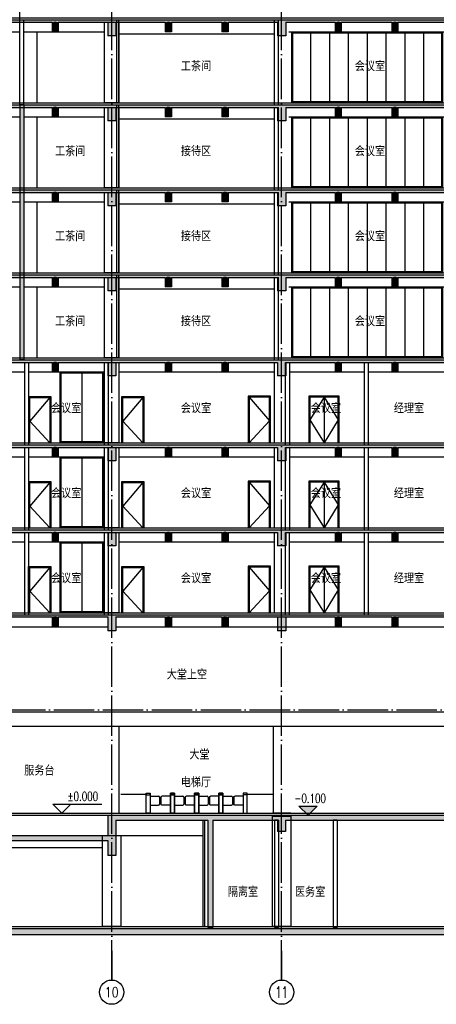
# Model space of a CAD drawing. Header units: millimetres. Extents: x 500457 to 783861, y -293374 to -162131.
# Tile 8 of 116: x 575587 to 596186, y -239795 to -191151. Entities that reach past the tile are written whole.
import ezdxf
from ezdxf.enums import TextEntityAlignment as Align

# ---------------------------------------------------------------- set-up
doc = ezdxf.new("R2010")
doc.units = ezdxf.units.MM
doc.header["$LTSCALE"] = 1000
doc.linetypes.add('DOTE', pattern=[2.42, 2, -0.2, 0.02, -0.2])
for name, color, linetype in [('A-DOOR-FIRE', 4, 'Continuous'), ('A-ELEV-WIN3', 251, 'Continuous'), ('A-SECT-SURF', 6, 'Continuous'), ('A-看线', 115, 'Continuous'), ('AXIS', 3, 'Continuous'), ('AXIS_TEXT', 7, 'Continuous'), ('DIM_ELEV', 3, 'Continuous'), ('DOTE', 1, 'DOTE'), ('LY_MC_section A_A$0$A31----(18)', 140, 'Continuous'), ('PUB_HATCH', 8, 'Continuous'), ('PUB_TEXT', 7, 'Continuous'), ('WALL', 255, 'Continuous'), ('WINDOW', 4, 'Continuous'), ('家具', 8, 'Continuous'), ('板洞', 6, 'Continuous')]:
    doc.layers.add(name, color=color, linetype=linetype)
doc.styles.add('_TCH_AXIS', font='COMPLEX', dxfattribs={"bigfont": 'GBCBIG'})
doc.styles.add('_TCH_DIM', font='SIMPLEX', dxfattribs={"bigfont": 'GBCBIG'})
doc.styles.add('COMPLEX', font='COMPLEX')
doc.styles.add('TSSD_Norm', font='tssdeng.shx', dxfattribs={"bigfont": 'hztxt.shx'})

# ---------------------------------------------------------------- blocks, each defined once
blk = doc.blocks.new('A$C50e83559')
at = {"layer": 'PUB_HATCH'}
for points in [[(33399, -137), (33549, -180), (36049, -180), (36199, -137), (36199, -50), (33399, -50)], [(36199, -137), (36049, -180), (36049, -650), (36349, -650), (36349, -180)], [(36199, -137), (36349, -180), (38800, -180), (39000, -137), (39000, -50), (36199, -50)], [(39000, -137), (38800, -180), (38800, -850), (39200, -850), (39200, -180)], [(39000, -137), (39200, -180), (41650, -180), (41800, -137), (41800, -50), (39000, -50)], [(41800, -137), (41650, -180), (41650, -650), (41950, -650), (41950, -180)], [(41800, -137), (41950, -180), (44450, -180), (44600, -137), (44600, -50), (41800, -50)], [(44600, -137), (44450, -180), (44450, -650), (44750, -650), (44750, -180)], [(44600, -137), (44750, -180), (47201, -180), (47401, -137), (47401, -50), (44600, -50)], [(47401, -137), (47201, -180), (47201, -850), (47601, -850), (47601, -180)], [(47401, -137), (47601, -180), (50050, -180), (50200, -137), (50200, -50), (47401, -50)], [(50200, -137), (50050, -180), (50050, -650), (50350, -650), (50350, -180)], [(50200, -137), (50350, -180), (52850, -180), (53000, -137), (53000, -50), (50200, -50)], [(53000, -137), (52850, -180), (52850, -650), (53150, -650), (53150, -180)], [(53000, -137), (53150, -180), (55601, -180), (55801, -137), (55801, -50), (53000, -50)]]:
    blk.add_hatch(color=256, dxfattribs=at).paths.add_polyline_path(points)
at = {"layer": 'A-SECT-SURF'}
blk.add_lwpolyline([(100, 50), (86500, 49)], dxfattribs=at)
at = {"layer": 'A-看线'}
blk.add_line((47051, -4150), (47051, -180), dxfattribs=at)
blk.add_lwpolyline([(38649, -180), (39349, -180), (39349, -4150), (38649, -4150)], close=True, dxfattribs=at)
at = {"layer": 'WALL'}
for p, q in [((33399, -50), (36199, -50)), ((33549, -180), (36049, -180)), ((36049, -180), (36049, -650)), ((36199, -50), (39000, -50)), ((36349, -180), (36349, -650)), ((36349, -180), (38800, -180)), ((38800, -180), (38800, -850)), ((39000, -50), (41800, -50)), ((39200, -180), (39200, -850)), ((39200, -180), (41650, -180)), ((41650, -180), (41650, -650)), ((41800, -50), (44600, -50)), ((41950, -180), (41950, -650)), ((41950, -180), (44450, -180)), ((44450, -180), (44450, -650)), ((44600, -50), (47401, -50)), ((44750, -180), (44750, -650)), ((44750, -180), (47201, -180)), ((47201, -180), (47201, -850)), ((47401, -50), (50200, -50)), ((47601, -180), (47601, -850)), ((47601, -180), (50050, -180)), ((50050, -180), (50050, -650)), ((50200, -50), (53000, -50)), ((50350, -180), (50350, -650)), ((50350, -180), (52850, -180)), ((52850, -180), (52850, -650)), ((53000, -50), (55801, -50)), ((53150, -180), (53150, -650)), ((53150, -180), (55601, -180)), ((36349, -650), (36049, -650)), ((39200, -850), (38800, -850)), ((41950, -650), (41650, -650)), ((44750, -650), (44450, -650)), ((47601, -850), (47201, -850)), ((50350, -650), (50050, -650)), ((53150, -650), (52850, -650))]:
    blk.add_line(p, q, dxfattribs=at)
blk = doc.blocks.new('A$Cb2df6883')
at = {"layer": 'A-DOOR-FIRE'}
for points in [[(1500, -2300), (1500, 0), (0, 0), (0, -2300)], [(1450, -2300), (1450, -50), (50, -50), (50, -2300)], [(750, -50), (750, -2300)]]:
    blk.add_lwpolyline(points, dxfattribs=at)
at = {"layer": 'A-ELEV-WIN3'}
for points in [[(750, -50), (50, -1175), (750, -2300)], [(750, -50), (1450, -1175), (750, -2300)]]:
    blk.add_lwpolyline(points, dxfattribs=at)
blk = doc.blocks.new('A$C4fa677e1')
at = {"layer": 'A-DOOR-FIRE'}
for points in [[(1100, -2300), (1100, 0), (0, 0), (0, -2300)], [(1050, -2300), (1050, -50), (50, -50), (50, -2300)]]:
    blk.add_lwpolyline(points, dxfattribs=at)
at = {"layer": 'A-ELEV-WIN3'}
blk.add_lwpolyline([(50, -50), (1050, -1225), (50, -2300)], dxfattribs=at)
blk = doc.blocks.new('A$C43bf79f6')
at = {"layer": 'A-看线'}
for p, q in [((800, 150), (4549, 150)), ((4749, 150), (8499, 150)), ((9200, 150), (16900, 150)), ((17648, 150), (21349, 150)), ((21549, 150), (25301, 150))]:
    blk.add_line(p, q, dxfattribs=at)
at = {"layer": 'WALL'}
for p, q in [((4549, -3450), (4549, 620)), ((4549, 620), (4749, 620)), ((4749, -3450), (4749, 620)), ((8499, -3450), (8499, 620)), ((8499, 620), (8699, 620)), ((8699, -3450), (8699, 620)), ((17448, -3450), (17448, 620)), ((17448, 620), (17648, 620)), ((17648, -3450), (17648, 620)), ((21349, -3450), (21349, 620)), ((21349, 620), (21549, 620)), ((21549, -3450), (21549, 620)), ((4549, -3450), (4749, -3450)), ((8499, -3450), (8699, -3450)), ((17448, -3450), (17648, -3450)), ((21349, -3450), (21549, -3450))]:
    blk.add_line(p, q, dxfattribs=at)
at = {"layer": 'WINDOW'}
for points in [[(6300, 152), (8450, 152), (8450, -3350), (6300, -3350)], [(6350, 102), (8400, 102), (8400, -3300), (6350, -3300)]]:
    blk.add_lwpolyline(points, close=True, dxfattribs=at)
blk.add_lwpolyline([(7375, 102), (7375, -3300)], dxfattribs=at)
at = {"layer": 'LY_MC_section A_A$0$A31----(18)'}
blk.add_blockref('A$Cb2df6883', (18599, -1050), dxfattribs=at)
at = {"layer": '板洞', "color": 0, "xscale": -1}
for p in [(5845, -1060), (10445, -1060)]:
    blk.add_blockref('A$C4fa677e1', p, dxfattribs=at)
at = {"layer": '板洞', "color": 0}
blk.add_blockref('A$C4fa677e1', (15600, -1050), dxfattribs=at)
blk = doc.blocks.new('A$C8345690c')
at = {"layer": 'A-看线'}
for p, q in [((27648, 50), (31147, 50)), ((31347, 50), (35347, 50)), ((44449, 50), (52148, 50)), ((36048, -50), (43748, -50))]:
    blk.add_line(p, q, dxfattribs=at)
blk.add_lwpolyline([(31997, 50), (31997, -3452)], dxfattribs=at)
at = {"layer": 'WALL'}
for p, q in [((35947, -3452), (35947, 648)), ((35947, 648), (36047, 648)), ((36047, -3452), (36047, 648)), ((43747, -3552), (43747, 518)), ((43747, 518), (43947, 518)), ((43947, -3552), (43947, 518)), ((35947, -3452), (36047, -3452)), ((43747, -3552), (43947, -3552))]:
    blk.add_line(p, q, dxfattribs=at)
at = {"layer": 'WINDOW'}
for p, q in [((45529, 0), (45529, -3403)), ((46460, 0), (46460, -3404)), ((47391, 0), (47391, -3403)), ((48322, 0), (48322, -3403)), ((49254, 0), (49254, -3403)), ((50185, 0), (50185, -3404)), ((51116, 0), (51116, -3403))]:
    blk.add_line(p, q, dxfattribs=at)
for points in [[(44597, 50), (52047, 50), (52047, -3453), (44597, -3453)], [(44647, 0), (51997, 0), (51997, -3403), (44647, -3403)]]:
    blk.add_lwpolyline(points, close=True, dxfattribs=at)
blk = doc.blocks.new('A$C3eec5bfe')
at = {"layer": '家具'}
for p, q in [((200, -150), (620, -150)), ((670, -200), (670, -540)), ((200, -590), (620, -590))]:
    blk.add_line(p, q, dxfattribs=at)
blk.add_lwpolyline([(0, -990), (0, 0), (200, 0), (200, -990)], close=True, dxfattribs=at)
blk.add_lwpolyline([(0, 0), (200, 0)], dxfattribs=at)
blk.add_lwpolyline([(0, -50, 0.370971), (200, -50)], format="xyb", dxfattribs=at)
for centre, start, end in [((620, -200), 0, 90), ((620, -540), 270, 0)]:
    blk.add_arc(centre, 50, start, end, dxfattribs=at)
blk = doc.blocks.new('_AXISO')
blk.add_circle((0, 0), 0.5)
at = {"layer": 'AXIS_TEXT', "style": 'COMPLEX', "width": 1.041667}
blk.add_attdef('A', text='', height=0.56, dxfattribs=at).set_placement((-0.25, -0.28), (0.25, -0.28), align=Align.FIT)

msp = doc.modelspace()

# ---------------------------------------------------------------- hatches: boundary and pattern name
at = {"layer": 'DIM_ELEV'}
msp.add_hatch(color=256, dxfattribs=at).paths.add_polyline_path([(589843.6, -230450.7), (589393.6, -230000.7), (590293.6, -230000.7)])
at = {"layer": 'PUB_HATCH'}
for points in [[(575587.4, -195350.7), (575587.4, -199550.4), (575654.1, -199550.6), (575787.4, -199550.4), (575787.4, -195350.7)], [(575654.1, -199550.5), (575587.4, -199550.7), (575587.4, -207950.2), (575787.4, -207950.2), (575787.4, -199550.7)], [(574536.4, -220617.4), (574686.4, -220650.7), (577186.4, -220650.7), (577336.4, -220617.4), (577336.4, -220550.7), (574536.4, -220550.7)], [(577336.4, -220617.4), (577186.4, -220650.7), (577186.4, -221150.7), (577486.4, -221150.7), (577486.4, -220650.7)], [(577336.4, -220617.4), (577486.4, -220650.7), (579937.4, -220650.7), (580137.4, -220617.4), (580137.4, -220550.7), (577336.4, -220550.7)], [(580137.4, -220617.4), (579937.4, -220650.7), (579937.4, -221350.7), (580337.4, -221350.7), (580337.4, -220650.7)], [(580137.4, -220617.4), (580337.4, -220650.7), (582787.4, -220650.7), (582937.4, -220617.4), (582937.4, -220550.7), (580137.4, -220550.7)], [(582937.4, -220617.4), (582787.4, -220650.7), (582787.4, -221150.7), (583087.4, -221150.7), (583087.4, -220650.7)], [(582937.4, -220617.4), (583087.4, -220650.7), (585587.4, -220650.7), (585737.4, -220617.4), (585737.4, -220550.7), (582937.4, -220550.7)], [(585737.4, -220617.4), (585587.4, -220650.7), (585587.4, -221150.7), (585887.4, -221150.7), (585887.4, -220650.7)], [(585737.4, -220617.4), (585887.4, -220650.7), (588338.5, -220650.7), (588538.5, -220617.4), (588538.5, -220550.7), (585737.4, -220550.7)], [(588538.5, -220617.4), (588338.5, -220650.7), (588338.5, -221350.7), (588738.5, -221350.7), (588738.5, -220650.7)], [(588538.5, -220617.4), (588738.5, -220650.7), (591187.4, -220650.7), (591337.4, -220617.4), (591337.4, -220550.7), (588538.5, -220550.7)], [(591337.4, -220617.4), (591187.4, -220650.7), (591187.4, -221150.7), (591487.4, -221150.7), (591487.4, -220650.7)], [(591337.4, -220617.4), (591487.4, -220650.7), (593987.4, -220650.7), (594137.4, -220617.4), (594137.4, -220550.7), (591337.4, -220550.7)], [(594137.4, -220617.4), (593987.4, -220650.7), (593987.4, -221150.7), (594287.4, -221150.7), (594287.4, -220650.7)], [(594137.4, -220617.4), (594287.4, -220650.7), (596738.5, -220650.7), (596938.5, -220617.4), (596938.5, -220550.7), (594137.4, -220550.7)], [(580337.4, -230700.7), (579937.4, -230450.7), (579937.4, -231450.7), (580070.8, -231534.1), (580337.4, -231450.7)], [(579937.4, -230450.7), (580337.4, -230700.7), (584888, -230700.7), (585054.7, -230617.4), (585138, -230450.7)], [(585054.7, -230617.4), (585138, -230700.7), (588337.4, -230700.7), (588604.1, -230617.4), (588737.4, -230450.7), (585138, -230450.7)], [(588604.1, -230617.4), (588737.4, -230700.7), (596737.4, -230700.7), (597137.4, -230450.7), (588737.4, -230450.7)], [(585054.7, -230617.4), (584888, -230700.7), (584888, -236000.6), (585138, -236000.6), (585138, -230700.7)], [(588604.1, -230617.4), (588337.4, -230700.7), (588337.4, -231250.6), (588737.4, -231250.6), (588737.4, -230700.7)], [(571804.1, -231534.2), (571937.4, -231700.8), (579937.4, -231700.7), (580070.8, -231534.1), (579937.4, -231450.7), (571937.4, -231450.8)], [(580070.8, -231534.1), (579937.4, -231700.7), (579937.4, -232450.5), (580337.4, -232450.5), (580337.4, -231450.7)], [(512637.4, -236050.7), (512287.4, -236350.7), (630939.7, -236350.6), (630939.7, -236050.6)]]:
    msp.add_hatch(color=256, dxfattribs=at).paths.add_polyline_path(points)

# ---------------------------------------------------------------- linework, layer by layer
at = {"layer": 'A-SECT-SURF'}
for points in [[(541237.3, -220450.7), (627437.4, -220450.7)], [(541237.4, -230350.7), (604987.4, -230350.7)], [(512587.4, -235950.7), (630537.4, -235950.7)]]:
    msp.add_lwpolyline(points, dxfattribs=at)
at = {"layer": 'A-看线'}
for p, q in [((588088.5, -220650.7), (588988.5, -220650.7)), ((572087.4, -221150.7), (579937.4, -221150.7)), ((580337.4, -221150.7), (588137.4, -221150.7)), ((588137.4, -221150.7), (596587.4, -221150.7)), ((572087.4, -225350.7), (596587.4, -225350.7)), ((572087.4, -226050.7), (596587.4, -226050.7)), ((588137.4, -230350.7), (588137.4, -226050.7)), ((588988.5, -230350.7), (588088.5, -230350.7))]:
    msp.add_line(p, q, dxfattribs=at)
for points in [[(580487.4, -226050.7), (580487.4, -230350.7)], [(571937.4, -230450.9), (584837.4, -230450.7)], [(584638, -230700.7), (584638, -235950.7)], [(584738, -235950.7), (584738, -230700.7)], [(580587.4, -231451.8), (584638, -231449.8)], [(572187.4, -232050.7), (579687.4, -232050.7)]]:
    msp.add_lwpolyline(points, dxfattribs=at)
for points in [[(588087.4, -230500.7), (588987.4, -230500.7), (588987.4, -235950.7), (588087.4, -235950.7)], [(579687.4, -231450.7), (580587.4, -231450.7), (580587.4, -235950.7), (579687.4, -235950.7)]]:
    msp.add_lwpolyline(points, close=True, dxfattribs=at)
at = {"layer": 'AXIS'}
for p, q in [((580137.4, -237159.2), (580137.4, -238595.1)), ((588537.4, -237159.2), (588537.4, -238595.1))]:
    msp.add_line(p, q, dxfattribs=at)
at = {"layer": 'DIM_ELEV'}
for p, q in [((577668, -230350.7), (577218, -229900.7)), ((577218, -229900.7), (579648, -229900.7)), ((577668, -230350.7), (578118, -229900.7)), ((589843.6, -230450.7), (589393.6, -230000.7)), ((589393.6, -230000.7), (590293.6, -230000.7)), ((589843.6, -230450.7), (590293.6, -230000.7)), ((576618, -230350.7), (578118, -230350.7))]:
    msp.add_line(p, q, dxfattribs=at)
at = {"layer": 'DOTE'}
for p, q in [((580137.4, -238632.6), (580137.4, -180499.6)), ((588537.4, -238632.6), (588537.4, -180499.6)), ((536137.4, -195250.7), (633025.1, -195250.7)), ((536137.4, -199450.7), (633025.1, -199450.7)), ((536137.4, -203650.7), (633025.1, -203650.7)), ((536137.4, -207850.7), (633025.1, -207850.7)), ((536137.4, -212050.7), (633025.1, -212050.7)), ((536137.4, -216250.7), (633025.1, -216250.7)), ((536137.4, -220450.7), (633025.1, -220450.7)), ((536137.4, -225250.7), (633025.1, -225250.7)), ((536137.4, -230350.7), (633025.1, -230350.7)), ((511637.4, -235950.7), (633025.1, -235950.7))]:
    msp.add_line(p, q, dxfattribs=at)
at = {"layer": 'LY_MC_section A_A$0$A31----(18)'}
for points in [[(575787.4, -196150.7), (575787.4, -199450.7)], [(575787.4, -200350.7), (575787.4, -203650.7)], [(575787.4, -204550.7), (575787.4, -207850.7)]]:
    msp.add_lwpolyline(points, dxfattribs=at)
at = {"layer": 'WALL'}
for p, q in [((575587.4, -191150.7), (575587, -186950.7)), ((575587.4, -195350.8), (575587, -191150.8)), ((575787.4, -195350.7), (575787, -191150.7)), ((588187.4, -195250.8), (588187.4, -191150.8)), ((588187.4, -191150.8), (588387.4, -191150.8)), ((588387.4, -195250.8), (588387.4, -191150.8)), ((575587.4, -195350.7), (575587.4, -199550.4)), ((575787.4, -195350.7), (575587.4, -195350.7)), ((575587.4, -195350.8), (575787.4, -195350.7)), ((575787.4, -195350.7), (575787.4, -199550.4)), ((588187.4, -195250.8), (588387.4, -195250.8)), ((575587.4, -199550.7), (575587.4, -207950.2)), ((575787.4, -199550.7), (575787.4, -207950.2)), ((575787.4, -207950.2), (575587.4, -207950.2)), ((574536.4, -220550.7), (577336.4, -220550.7)), ((574686.4, -220650.7), (577186.4, -220650.7)), ((577186.4, -220650.7), (577186.4, -221150.7)), ((577336.4, -220550.7), (580137.4, -220550.7)), ((577486.4, -220650.7), (577486.4, -221150.7)), ((577486.4, -220650.7), (579937.4, -220650.7)), ((579937.4, -220650.7), (579937.4, -221350.7)), ((580137.4, -220550.7), (582937.4, -220550.7)), ((580337.4, -220650.7), (580337.4, -221350.7)), ((580337.4, -220650.7), (582787.4, -220650.7)), ((582787.4, -220650.7), (582787.4, -221150.7)), ((582937.4, -220550.7), (585737.4, -220550.7)), ((583087.4, -220650.7), (583087.4, -221150.7)), ((583087.4, -220650.7), (585587.4, -220650.7)), ((585587.4, -220650.7), (585587.4, -221150.7)), ((585737.4, -220550.7), (588538.5, -220550.7)), ((585887.4, -220650.7), (585887.4, -221150.7)), ((585887.4, -220650.7), (588338.5, -220650.7)), ((588338.5, -220650.7), (588338.5, -221350.7)), ((588538.5, -220550.7), (591337.4, -220550.7)), ((588738.5, -220650.7), (588738.5, -221350.7)), ((588738.5, -220650.7), (591187.4, -220650.7)), ((591187.4, -220650.7), (591187.4, -221150.7)), ((591337.4, -220550.7), (594137.4, -220550.7)), ((591487.4, -220650.7), (591487.4, -221150.7)), ((591487.4, -220650.7), (593987.4, -220650.7)), ((593987.4, -220650.7), (593987.4, -221150.7)), ((594137.4, -220550.7), (596938.5, -220550.7)), ((594287.4, -220650.7), (594287.4, -221150.7)), ((594287.4, -220650.7), (596738.5, -220650.7)), ((577486.4, -221150.7), (577186.4, -221150.7)), ((583087.4, -221150.7), (582787.4, -221150.7)), ((585887.4, -221150.7), (585587.4, -221150.7)), ((591487.4, -221150.7), (591187.4, -221150.7)), ((594287.4, -221150.7), (593987.4, -221150.7)), ((580337.4, -221350.7), (579937.4, -221350.7)), ((588738.5, -221350.7), (588338.5, -221350.7)), ((579937.4, -230450.7), (579937.4, -231450.7)), ((579937.4, -230450.7), (585138, -230450.7)), ((585138, -230450.7), (588737.4, -230450.7)), ((588737.4, -230450.7), (597137.4, -230450.7)), ((580337.4, -230700.7), (580337.4, -231450.7)), ((580337.4, -230700.7), (584888, -230700.7)), ((584888, -230700.7), (584888, -236000.6)), ((585138, -230700.7), (585138, -236000.6)), ((585138, -230700.7), (588337.4, -230700.7)), ((588187.5, -230700.7), (588187.4, -236000.6)), ((588387.5, -230700.7), (588187.5, -230700.7)), ((588337.4, -230700.7), (588337.4, -231250.6)), ((588387.5, -230700.7), (588387.4, -236000.6)), ((588737.4, -230700.7), (588737.4, -231250.6)), ((588737.4, -230700.7), (596737.4, -230700.7)), ((591087.4, -230700.7), (591087.4, -236000.6)), ((591287.4, -230700.7), (591087.4, -230700.7)), ((591287.4, -230700.7), (591287.4, -236000.6)), ((571937.4, -231450.8), (579937.4, -231450.7)), ((580337.4, -231450.7), (580337.4, -232450.5)), ((588737.4, -231250.6), (588337.4, -231250.6)), ((571937.4, -231700.8), (579937.4, -231700.7)), ((579937.4, -231700.7), (579937.4, -232450.5)), ((580337.4, -232450.5), (579937.4, -232450.5)), ((512287.4, -236350.7), (630939.7, -236350.6)), ((512637.4, -236050.7), (630939.7, -236050.6)), ((585138, -236000.6), (584888, -236000.6)), ((588387.4, -236000.6), (588187.4, -236000.6)), ((591287.4, -236000.6), (591087.4, -236000.6))]:
    msp.add_line(p, q, dxfattribs=at)
at = {"layer": '家具'}
for points in [[(580587.4, -229410.7), (581837.4, -229410.7)], [(586837.4, -229410.7), (588087.4, -229410.7)]]:
    msp.add_lwpolyline(points, dxfattribs=at)

# ---------------------------------------------------------------- block references
at = {"layer": 'AXIS'}
ref = msp.add_blockref('_AXISO', (580137.4, -239195.1), dxfattribs=dict(at, xscale=1200, yscale=1200, zscale=1200))
ref.add_attrib('A', '10', dxfattribs={"layer": 'AXIS_TEXT', "height": 492.67, "style": '_TCH_AXIS'}).set_placement((579797.2, -239441.5), (580477.6, -239441.5), align=Align.FIT)
ref = msp.add_blockref('_AXISO', (588537.4, -239195.1), dxfattribs=dict(at, xscale=1200, yscale=1200, zscale=1200))
ref.add_attrib('A', '11', dxfattribs={"layer": 'AXIS_TEXT', "height": 553.14, "style": '_TCH_AXIS'}).set_placement((588221.3, -239471.7), (588853.5, -239471.7), align=Align.FIT)
at = {"layer": '家具', "color": 0}
for p in [(581837.4, -229360.7), (583037.4, -229360.7), (584237.4, -229360.7), (585437.4, -229360.7)]:
    msp.add_blockref('A$C3eec5bfe', p, dxfattribs=at)
at = {"layer": '家具', "color": 0, "xscale": -1}
for p in [(583237.4, -229360.7), (584437.4, -229360.7), (585637.4, -229360.7), (586837.4, -229360.7)]:
    msp.add_blockref('A$C3eec5bfe', p, dxfattribs=at)
at = {"layer": '板洞'}
for name, p in [('A$C50e83559', (541137.4, -191100.7)), ('A$C8345690c', (544440.1, -191798.9)), ('A$C50e83559', (541137.4, -195300.7)), ('A$C8345690c', (544440.1, -195998.9)), ('A$C50e83559', (541137.4, -199500.7)), ('A$C8345690c', (544440.1, -200198.9)), ('A$C50e83559', (541137.4, -203700.7)), ('A$C8345690c', (544440.1, -204398.9)), ('A$C50e83559', (541137.4, -207900.7)), ('A$C43bf79f6', (571287.4, -208700.7)), ('A$C50e83559', (541137.5, -212100.7)), ('A$C43bf79f6', (571287.5, -212900.7)), ('A$C50e83559', (541137.4, -216300.7)), ('A$C43bf79f6', (571286.4, -217100.7))]:
    msp.add_blockref(name, p, dxfattribs=at)

# ---------------------------------------------------------------- texts
at = {"layer": 'PUB_TEXT', "style": 'TSSD_Norm'}
for s, p in [('工茶间', (583555.9, -193693.2)), ('会议室', (592157.4, -193693.2)), ('工茶间', (577333, -197893.2)), ('接待区', (583555.9, -197893.2)), ('会议室', (592157.4, -197893.2)), ('工茶间', (577333, -202093.2)), ('接待区', (583555.9, -202093.2)), ('会议室', (592157.4, -202093.2)), ('工茶间', (577333, -206293.2)), ('接待区', (583555.9, -206293.2)), ('会议室', (592157.4, -206293.2)), ('会议室', (577133.8, -210591.6)), ('会议室', (583555.9, -210591.6)), ('会议室', (589979.2, -210591.6)), ('经理室', (594084, -210591.6)), ('会议室', (577133.8, -214791.6)), ('会议室', (583555.9, -214791.6)), ('会议室', (589979.2, -214791.6)), ('经理室', (594084, -214791.6)), ('会议室', (577133.8, -218991.6)), ('会议室', (583555.9, -218991.6)), ('会议室', (589979.2, -218991.6)), ('经理室', (594084, -218991.6)), ('大堂上空', (582855.3, -223749.1)), ('大堂', (583973.9, -227701.2)), ('服务台', (575809.3, -228493.2)), ('电梯厅', (583551.5, -229071.6)), ('隔离室', (585878, -234487.7)), ('医务室', (589195.3, -234487.7))]:
    msp.add_text(s, height=500, dxfattribs=at).set_placement(p)
at = {"layer": 'PUB_TEXT', "style": '_TCH_DIM', "width": 0.705882}
for s, p in [('%%P0.000', (577953, -229743.2)), ('-0.100', (589162.6, -229843.2))]:
    msp.add_text(s, height=446.25, dxfattribs=at).set_placement(p)

doc.saveas('drawing.dxf')
